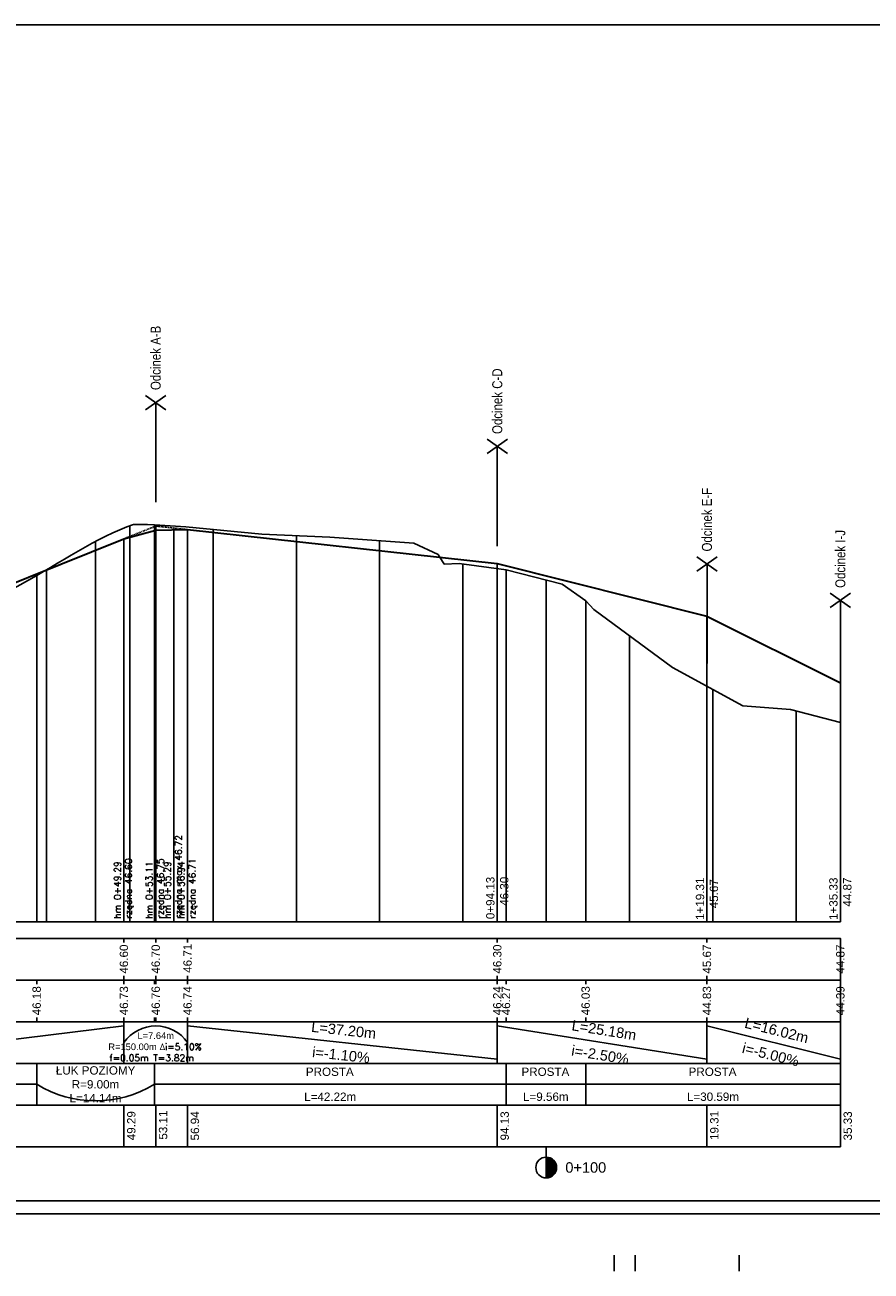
# Model space of a CAD drawing. Header units: metres. Extents: x -86 to 834, y -13 to 286.
# Tile 2 of 4: x 127 to 331, y -13 to 286. Entities that reach past the tile are written whole.
import ezdxf

# ---------------------------------------------------------------- set-up
doc = ezdxf.new("R2010")
doc.units = ezdxf.units.M
doc.linetypes.add('HIDDEN', pattern=[0.375, 0.25, -0.125])
for name, color, linetype in [('$DR - opis', 1, 'Continuous'), ('$DR - wymiary', 7, 'Continuous'), ('C-DROGI-PROFILE', 7, 'Continuous'), ('C-DROGI-PROFILE-ETYKIETY', 7, 'Continuous'), ('C-DROGI-PROFILE-WIDOKI', 7, 'Continuous'), ('C-DROGI-PROFILE-WIDOKI-ETYKIETY', 7, 'Continuous'), ('Viewport2ForCustomObjects_0', 7, 'Continuous')]:
    doc.layers.add(name, color=color, linetype=linetype)
doc.styles.add('ARIAL 2', font='ARIALN.TTF')
doc.styles.add('CustomTextStyle327', font='arial.ttf', dxfattribs={"height": 1})
doc.styles.add('CustomTextStyle328', font='arial.ttf', dxfattribs={"height": 1})
doc.styles.add('CustomTextStyle329', font='arial.ttf', dxfattribs={"height": 1})
doc.styles.add('CustomTextStyle330', font='arial.ttf', dxfattribs={"height": 1})
doc.styles.add('CustomTextStyle331', font='arial.ttf', dxfattribs={"height": 1})
doc.styles.add('CustomTextStyle332', font='arial.ttf', dxfattribs={"height": 1})
doc.styles.add('CustomTextStyle335', font='arial.ttf', dxfattribs={"height": 1})
doc.styles.add('CustomTextStyle336', font='arial.ttf', dxfattribs={"height": 1})
doc.styles.add('CustomTextStyle337', font='arial.ttf', dxfattribs={"height": 1})
doc.styles.add('CustomTextStyle338', font='arial.ttf', dxfattribs={"height": 1})
doc.styles.add('CustomTextStyle339', font='arial.ttf', dxfattribs={"height": 1})
doc.styles.add('CustomTextStyle340', font='arial.ttf', dxfattribs={"height": 1})
doc.styles.add('CustomTextStyle341', font='arial.ttf', dxfattribs={"height": 1})
doc.styles.add('CustomTextStyle342', font='arial.ttf', dxfattribs={"height": 1})
doc.styles.add('CustomTextStyle343', font='arial.ttf', dxfattribs={"height": 1})
doc.styles.add('CustomTextStyle348', font='arial.ttf', dxfattribs={"height": 1.25})
doc.styles.add('CustomTextStyle349', font='arial.ttf', dxfattribs={"height": 1.25})
doc.styles.add('CustomTextStyle350', font='arial.ttf', dxfattribs={"height": 1.25})
doc.styles.add('CustomTextStyle351', font='arial.ttf', dxfattribs={"height": 1.25})
doc.styles.add('CustomTextStyle352', font='arial.ttf', dxfattribs={"height": 1.25})
doc.styles.add('CustomTextStyle353', font='arial.ttf', dxfattribs={"height": 1.25})
doc.styles.add('CustomTextStyle356', font='arial.ttf', dxfattribs={"height": 1})
doc.styles.add('CustomTextStyle357', font='arial.ttf', dxfattribs={"height": 1})
doc.styles.add('CustomTextStyle358', font='arial.ttf', dxfattribs={"height": 1})
doc.styles.add('CustomTextStyle359', font='arial.ttf', dxfattribs={"height": 1})
doc.styles.add('CustomTextStyle360', font='arial.ttf', dxfattribs={"height": 1})
doc.styles.add('CustomTextStyle361', font='arial.ttf', dxfattribs={"height": 1})
doc.styles.add('CustomTextStyle362', font='arial.ttf', dxfattribs={"height": 1})
doc.styles.add('CustomTextStyle363', font='arial.ttf', dxfattribs={"height": 1})
doc.styles.add('CustomTextStyle364', font='arial.ttf', dxfattribs={"height": 1})
doc.styles.add('CustomTextStyle367', font='arial.ttf', dxfattribs={"height": 1})
doc.styles.add('CustomTextStyle368', font='arial.ttf', dxfattribs={"height": 1})
doc.styles.add('CustomTextStyle369', font='arial.ttf', dxfattribs={"height": 1})
doc.styles.add('CustomTextStyle370', font='arial.ttf', dxfattribs={"height": 1})
doc.styles.add('CustomTextStyle371', font='arial.ttf', dxfattribs={"height": 1})
doc.styles.add('CustomTextStyle372', font='arial.ttf', dxfattribs={"height": 1})
doc.styles.add('CustomTextStyle374', font='arial.ttf', dxfattribs={"height": 1.25})
doc.styles.add('CustomTextStyle607', font='simplex.shx', dxfattribs={"height": 0.8})
doc.styles.add('CustomTextStyle626', font='arial.ttf', dxfattribs={"height": 1})
doc.styles.add('CustomTextStyle627', font='arial.ttf', dxfattribs={"height": 1})
doc.styles.add('CustomTextStyle628', font='arial.ttf', dxfattribs={"height": 1})
doc.styles.add('CustomTextStyle629', font='arial.ttf', dxfattribs={"height": 1})
doc.styles.add('CustomTextStyle630', font='arial.ttf', dxfattribs={"height": 1})
doc.styles.add('CustomTextStyle631', font='arial.ttf', dxfattribs={"height": 1})
doc.styles.add('CustomTextStyle632', font='arial.ttf', dxfattribs={"height": 0.8})
doc.styles.add('CustomTextStyle633', font='arial.ttf', dxfattribs={"height": 0.8})

# ---------------------------------------------------------------- blocks, each defined once
blk = doc.blocks.new('*E5')
at = {"layer": 'C-DROGI-PROFILE', "color": 7, "linetype": 'HIDDEN'}
for p, q in [((167.06, 153.99, 0), (174.7, 157.05, 0)), ((174.7, 157.05, 0), (182.34, 156.21, 0))]:
    blk.add_line(p, q, dxfattribs=at)
at = {"layer": 'C-DROGI-PROFILE', "color": 190, "lineweight": 35}
for p, q in [((182.34, 156.21, 0), (256.73, 148.05, 0)), ((101.84, 127.91, 0), (167.06, 153.99, 0)), ((256.73, 148.05, 0), (307.08, 135.45, 0)), ((307.08, 135.45, 0), (339.12, 119.43, 0))]:
    blk.add_line(p, q, dxfattribs=at)
at = {"layer": 'C-DROGI-PROFILE', "color": 94, "elevation": 0, "flags": 128}
for points in [[(116.45, 128.6), (146.11, 145.22), (147.77, 146.16), (149.43, 147.13), (151.1, 148.11), (152.76, 149.09), (154.42, 150.07), (156.08, 151.04), (157.75, 151.99), (159.41, 152.91), (161.07, 153.8), (162.74, 154.64), (164.4, 155.43), (166.06, 156.16), (167.73, 156.83), (169.36, 157.42), (169.39, 157.42), (171.05, 157.46), (172.72, 157.44), (174.38, 157.36), (181.9, 156.86), (200.14, 155.13), (216.54, 154.38), (236.71, 152.98), (242.5, 150.21), (244, 147.91), (247.54, 148.04), (258.83, 146.52), (272.34, 143.13), (277.95, 139.1), (279.88, 137.01), (298.82, 123.13), (315.66, 113.88), (327.16, 113)], [(327.16, 113), (339.12, 109.86), (339.12, 109.86)]]:
    blk.add_lwpolyline(points, dxfattribs=at)
at = {"layer": 'C-DROGI-PROFILE', "color": 4, "lineweight": 35, "elevation": 0}
blk.add_lwpolyline([(167.06, 153.99), (174.7, 156.08), (182.34, 156.21)], dxfattribs=at)
at = {"layer": 'C-DROGI-PROFILE-ETYKIETY', "color": 1, "linetype": 'Continuous'}
for p, q in [((174.7, 157.05, 0), (174.7, 62.05, 0)), ((179.05, 156.39, 0), (179.05, 62.05, 0)), ((182.34, 156.21, 0), (182.34, 62.05, 0)), ((167.06, 153.99, 0), (167.06, 62.05, 0))]:
    blk.add_line(p, q, dxfattribs=at)
at = {"layer": 'C-DROGI-PROFILE-ETYKIETY', "linetype": 'Continuous'}
for p, q in [((256.73, 148.05, 0), (256.73, 62.05, 0)), ((307.08, 135.45, 0), (307.08, 62.05, 0)), ((339.12, 119.43, 0), (339.12, 62.05, 0))]:
    blk.add_line(p, q, dxfattribs=at)
at = {"layer": 'C-DROGI-PROFILE-WIDOKI', "color": 7, "linetype": 'Continuous', "lineweight": -3}
for p, q in [((168.47, 62.05, 0), (168.47, 157.1, 0)), ((174.7, 62.05, 0), (174.7, 157.34, 0)), ((188.47, 62.05, 0), (188.47, 156.24, 0)), ((208.47, 62.05, 0), (208.47, 154.75, 0)), ((228.47, 62.05, 0), (228.47, 153.55, 0)), ((248.47, 62.05, 0), (248.47, 147.92, 0)), ((256.73, 62.05, 0), (256.73, 146.8, 0)), ((148.47, 62.05, 0), (148.47, 146.57, 0)), ((268.47, 62.05, 0), (268.47, 144.1, 0)), ((288.47, 62.05, 0), (288.47, 130.71, 0)), ((307.08, 62.05, 0), (307.08, 118.59, 0)), ((308.47, 62.05, 0), (308.47, 117.83, 0)), ((328.47, 62.05, 0), (328.47, 112.66, 0)), ((339.12, 62.05, 0), (339.12, 109.86, 0)), ((167.06, 58.05, 0), (167.06, 57.05, 0)), ((182.34, 58.05, 0), (182.34, 57.05, 0)), ((339.12, 58.05, 0), (339.12, 57.05, 0)), ((167.06, 48.05, 0), (167.06, 49.05, 0)), ((182.34, 48.05, 0), (182.34, 49.05, 0)), ((339.12, 48.05, 0), (339.12, 49.05, 0))]:
    blk.add_line(p, q, dxfattribs=at)
at = {"layer": 'C-DROGI-PROFILE-WIDOKI', "color": 8, "linetype": 'Continuous', "lineweight": -3}
for p, q in [((174.38, 62.05, 0), (174.38, 157.36, 0)), ((160.24, 62.05, 0), (160.24, 153.35, 0)), ((146.11, 62.05, 0), (146.11, 145.22, 0)), ((258.83, 62.05, 0), (258.83, 146.52, 0)), ((277.95, 62.05, 0), (277.95, 139.1, 0)), ((339.12, 62.05, 0), (339.12, 109.86, 0))]:
    blk.add_line(p, q, dxfattribs=at)
at = {"layer": 'C-DROGI-PROFILE-WIDOKI', "linetype": 'Continuous', "lineweight": -3}
for p, q in [((68.47, 62.05, 0), (339.12, 62.05, 0)), ((167.06, 28.05, 0), (167.06, 38.05, 0)), ((182.34, 28.05, 0), (182.34, 38.05, 0)), ((256.73, 28.05, 0), (256.73, 38.05, 0)), ((307.08, 28.05, 0), (307.08, 38.05, 0)), ((146.11, 18.05, 0), (146.11, 28.05, 0)), ((174.38, 18.05, 0), (174.38, 28.05, 0)), ((258.83, 18.05, 0), (258.83, 28.05, 0)), ((277.95, 18.05, 0), (277.95, 28.05, 0)), ((268.47, 8.05, 0), (268.47, 3.05, 0))]:
    blk.add_line(p, q, dxfattribs=at)
at = {"layer": 'C-DROGI-PROFILE-WIDOKI', "color": 4, "linetype": 'Continuous', "lineweight": -3}
for p, q in [((174.7, 58.05, 0), (174.7, 57.05, 0)), ((256.73, 58.05, 0), (256.73, 57.05, 0)), ((307.08, 58.05, 0), (307.08, 57.05, 0)), ((174.7, 48.05, 0), (174.7, 49.05, 0)), ((256.73, 48.05, 0), (256.73, 49.05, 0)), ((307.08, 48.05, 0), (307.08, 49.05, 0)), ((101.84, 29.05, 0), (167.06, 37.05, 0)), ((182.34, 37.05, 0), (256.73, 29.05, 0)), ((256.73, 37.05, 0), (307.08, 29.05, 0)), ((307.08, 37.05, 0), (339.12, 29.05, 0)), ((68.47, 23.05, 0), (146.11, 23.05, 0)), ((174.38, 23.05, 0), (258.83, 23.05, 0)), ((258.83, 23.05, 0), (277.95, 23.05, 0)), ((277.95, 23.05, 0), (339.12, 23.05, 0))]:
    blk.add_line(p, q, dxfattribs=at)
at = {"layer": 'C-DROGI-PROFILE-WIDOKI', "color": 150, "linetype": 'Continuous', "lineweight": -3}
for p, q in [((146.11, 48.05, 0), (146.11, 47.05, 0)), ((174.38, 48.05, 0), (174.38, 47.05, 0)), ((258.83, 48.05, 0), (258.83, 47.05, 0)), ((277.95, 48.05, 0), (277.95, 47.05, 0)), ((146.11, 38.05, 0), (146.11, 39.05, 0)), ((174.38, 38.05, 0), (174.38, 39.05, 0)), ((258.83, 38.05, 0), (258.83, 39.05, 0)), ((277.95, 38.05, 0), (277.95, 39.05, 0))]:
    blk.add_line(p, q, dxfattribs=at)
at = {"layer": 'C-DROGI-PROFILE-WIDOKI', "color": 1, "linetype": 'Continuous', "lineweight": -3}
for p, q in [((167.06, 48.05, 0), (167.06, 47.05, 0)), ((174.7, 48.05, 0), (174.7, 47.05, 0)), ((182.34, 48.05, 0), (182.34, 47.05, 0)), ((256.73, 48.05, 0), (256.73, 47.05, 0)), ((307.08, 48.05, 0), (307.08, 47.05, 0)), ((339.12, 48.05, 0), (339.12, 47.05, 0)), ((167.06, 38.05, 0), (167.06, 39.05, 0)), ((174.7, 38.05, 0), (174.7, 39.05, 0)), ((182.34, 38.05, 0), (182.34, 39.05, 0)), ((256.73, 38.05, 0), (256.73, 39.05, 0)), ((307.08, 38.05, 0), (307.08, 39.05, 0)), ((339.12, 38.05, 0), (339.12, 39.05, 0)), ((167.06, 8.05, 0), (167.06, 18.05, 0)), ((174.7, 8.05, 0), (174.7, 18.05, 0)), ((182.34, 8.05, 0), (182.34, 18.05, 0)), ((256.73, 8.05, 0), (256.73, 18.05, 0)), ((307.08, 8.05, 0), (307.08, 18.05, 0)), ((339.12, 8.05, 0), (339.12, 18.05, 0))]:
    blk.add_line(p, q, dxfattribs=at)
at = {"layer": 'C-DROGI-PROFILE-WIDOKI', "linetype": 'Continuous', "lineweight": -3}
for points in [[(68.47, 48.05, 0), (339.12, 48.05, 0), (339.12, 58.05, 0), (68.47, 58.05, 0)], [(68.47, 38.05, 0), (339.12, 38.05, 0), (339.12, 48.05, 0), (68.47, 48.05, 0)], [(68.47, 28.05, 0), (339.12, 28.05, 0), (339.12, 38.05, 0), (68.47, 38.05, 0)], [(68.47, 18.05, 0), (339.12, 18.05, 0), (339.12, 28.05, 0), (68.47, 28.05, 0)], [(68.47, 8.05, 0), (339.12, 8.05, 0), (339.12, 18.05, 0), (68.47, 18.05, 0)]]:
    blk.add_polyline3d(points, close=True, dxfattribs=at)
at = {"layer": 'C-DROGI-PROFILE-WIDOKI', "color": 4, "linetype": 'Continuous', "lineweight": -3, "extrusion": (0, 0, -1)}
blk.add_arc((-174.7, 27.75, 0), 9.3, 34.7351, 145.2649, dxfattribs=at)
at = {"layer": 'C-DROGI-PROFILE-WIDOKI', "color": 4, "linetype": 'Continuous', "lineweight": -3}
blk.add_arc((160.24, 46.03, 0), 26.98, 238.4031, 301.5969, dxfattribs=at)
at = {"layer": 'C-DROGI-PROFILE-WIDOKI-ETYKIETY', "color": 7, "linetype": 'Continuous', "lineweight": -3}
blk.add_line((268.47, 5.55, 0), (268.47, 0.55, 0), dxfattribs=at)
blk.add_circle((268.47, 3.05, 0), 2.5, dxfattribs=at)
for points in [[(268.47, 5.55, 0), (268.47, 5.21, 0), (269.72, 5.21, 0)], [(268.47, 5.21, 0), (268.47, 4.3, 0), (270.63, 4.3, 0)], [(268.47, 5.21, 0), (269.72, 5.21, 0), (270.63, 4.3, 0)], [(268.47, 4.3, 0), (268.47, 3.05, 0), (270.97, 3.05, 0)], [(268.47, 4.3, 0), (270.63, 4.3, 0), (270.97, 3.05, 0)], [(268.47, 3.05, 0), (268.47, 1.8, 0), (270.63, 1.8, 0)], [(268.47, 3.05, 0), (270.97, 3.05, 0), (270.63, 1.8, 0)], [(268.47, 1.8, 0), (268.47, 0.88, 0), (269.72, 0.88, 0)], [(268.47, 1.8, 0), (270.63, 1.8, 0), (269.72, 0.88, 0)], [(268.47, 0.88, 0), (269.72, 0.88, 0), (268.47, 0.55, 0)]]:
    blk.add_solid(points, dxfattribs=at)
at = {"layer": 'C-DROGI-PROFILE-ETYKIETY', "color": 2, "linetype": 'Continuous', "style": 'CustomTextStyle607'}
for s, p in [('rzędna max 46.72', (180.95, 62.8, 0)), ('rzędna 46.60', (168.96, 62.8, 0)), ('rzędna 46.71', (184.24, 62.8, 0)), ('hm 0+49.29', (166.3, 62.8, 0)), ('hm 0+55.29', (178.29, 62.8, 0)), ('hm 0+56.94', (181.58, 62.8, 0))]:
    blk.add_text(s, height=1.6, rotation=90, dxfattribs=at).set_placement(p)
at = {"layer": 'C-DROGI-PROFILE-ETYKIETY', "color": 2, "linetype": 'Continuous', "style": 'CustomTextStyle607', "oblique": 0}
for s, p in [('rzędna 46.75', (176.6, 62.8, 0)), ('hm 0+53.11', (173.94, 62.8, 0))]:
    blk.add_text(s, height=1.6, rotation=90.0017, dxfattribs=at).set_placement(p)
at = {"layer": 'C-DROGI-PROFILE-ETYKIETY', "linetype": 'Continuous', "width": 1}
for s, style, p in [('0+94.13', 'CustomTextStyle626', (256.05, 62.68, 0)), ('1+19.31', 'CustomTextStyle628', (306.4, 62.49, 0)), ('1+35.33', 'CustomTextStyle630', (338.44, 62.49, 0))]:
    blk.add_text(s, height=2, rotation=90, dxfattribs=dict(at, style=style)).set_placement(p)
at = {"layer": 'C-DROGI-PROFILE-ETYKIETY', "linetype": 'Continuous'}
for s, style, p in [('46.30', 'CustomTextStyle627', (259.39, 65.88, 0)), ('45.67', 'CustomTextStyle629', (309.74, 65.29, 0)), ('44.87', 'CustomTextStyle631', (341.78, 65.68, 0))]:
    blk.add_text(s, height=2, rotation=90, dxfattribs=dict(at, style=style)).set_placement(p)
at = {"layer": 'C-DROGI-PROFILE-ETYKIETY', "color": 1, "linetype": 'Continuous', "oblique": 0}
for s, style, p in [('L=7.64m', 'CustomTextStyle632', (170.31, 33.92, 0)), ('i=5.10%', 'CustomTextStyle607', (176.92, 31.24, 0)), ('R=150.00m ', 'CustomTextStyle633', (163.31, 31.24, 0)), ('f=0.05m T=3.82m', 'CustomTextStyle607', (163.54, 28.58, 0)), ('Δ', 'CustomTextStyle607', (175.55, 31.24, 0))]:
    blk.add_text(s, height=1.6, rotation=0.0017, dxfattribs=dict(at, style=style)).set_placement(p)
at = {"layer": 'C-DROGI-PROFILE-WIDOKI-ETYKIETY', "linetype": 'Continuous'}
for s, style, p in [('46.60', 'CustomTextStyle327', (168.04, 49.6, 0)), ('46.70', 'CustomTextStyle328', (175.68, 49.6, 0)), ('46.71', 'CustomTextStyle329', (183.33, 49.79, 0)), ('46.30', 'CustomTextStyle330', (257.72, 49.6, 0)), ('45.67', 'CustomTextStyle331', (308.07, 49.6, 0)), ('44.87', 'CustomTextStyle332', (340.11, 49.6, 0)), ('46.18', 'CustomTextStyle343', (147.09, 39.6, 0)), ('46.73', 'CustomTextStyle340', (168.04, 39.6, 0)), ('46.76', 'CustomTextStyle336', (175.68, 39.6, 0)), ('46.27', 'CustomTextStyle341', (259.81, 39.6, 0)), ('44.39', 'CustomTextStyle339', (340.11, 39.6, 0)), ('49.29', 'CustomTextStyle367', (169.82, 9.6, 0)), ('56.94', 'CustomTextStyle369', (185.1, 9.56, 0)), ('94.13', 'CustomTextStyle370', (259.49, 9.56, 0)), ('19.31', 'CustomTextStyle371', (309.84, 9.66, 0)), ('35.33', 'CustomTextStyle372', (341.88, 9.56, 0))]:
    blk.add_text(s, height=2, rotation=90, dxfattribs=dict(at, style=style)).set_placement(p)
at = {"layer": 'C-DROGI-PROFILE-WIDOKI-ETYKIETY', "linetype": 'Continuous', "width": 1}
for s, style, p in [('46.74', 'CustomTextStyle335', (183.33, 39.6, 0)), ('46.24', 'CustomTextStyle337', (257.72, 39.6, 0)), ('46.03', 'CustomTextStyle342', (278.93, 39.6, 0)), ('44.83', 'CustomTextStyle338', (308.07, 39.6, 0)), ('53.11', 'CustomTextStyle368', (177.45, 9.75, 0))]:
    blk.add_text(s, height=2, rotation=90, dxfattribs=dict(at, style=style)).set_placement(p)
at = {"layer": 'C-DROGI-PROFILE-WIDOKI-ETYKIETY', "linetype": 'Continuous'}
for s, rotation, style, oblique, p in [('L=16.02m', 345.9809, 'CustomTextStyle352', 360, (315.93, 36.66, 0)), ('L=25.18m', 350.9721, 'CustomTextStyle350', 0, (274.45, 36.02, 0)), ('i=-5.00%', 345.9809, 'CustomTextStyle353', 360, (315.34, 30.63, 0)), ('i=-2.50%', 350.9721, 'CustomTextStyle351', 0, (274.38, 29.97, 0))]:
    blk.add_text(s, height=2.5, rotation=rotation, dxfattribs=dict(at, style=style, oblique=oblique)).set_placement(p)
at = {"layer": 'C-DROGI-PROFILE-WIDOKI-ETYKIETY', "linetype": 'Continuous', "oblique": 360, "width": 1}
for s, style, p in [('L=37.20m', 'CustomTextStyle348', (211.94, 35.64, 0)), ('i=-1.10%', 'CustomTextStyle349', (212.17, 29.59, 0))]:
    blk.add_text(s, height=2.5, rotation=353.862, dxfattribs=dict(at, style=style)).set_placement(p)
at = {"layer": 'C-DROGI-PROFILE-WIDOKI-ETYKIETY', "linetype": 'Continuous'}
for s, height, style, p in [('ŁUK POZIOMY', 2, 'CustomTextStyle356', (150.71, 25.37, 0)), ('PROSTA', 2, 'CustomTextStyle360', (210.75, 25.05, 0)), ('PROSTA', 2, 'CustomTextStyle362', (262.53, 25.05, 0)), ('PROSTA', 2, 'CustomTextStyle364', (302.68, 25.05, 0)), ('R=9.00m', 2, 'CustomTextStyle357', (154.52, 22.03, 0)), ('L=42.22m', 2, 'CustomTextStyle359', (210.34, 19.05, 0)), ('L=9.56m', 2, 'CustomTextStyle361', (262.9, 19.06, 0)), ('L=30.59m', 2, 'CustomTextStyle363', (302.27, 19.06, 0)), ('L=14.14m', 2, 'CustomTextStyle358', (153.98, 18.69, 0)), ('0+100', 2.5, 'CustomTextStyle374', (273.07, 1.82, 0))]:
    blk.add_text(s, height=height, dxfattribs=dict(at, style=style)).set_placement(p)

msp = doc.modelspace()

# ---------------------------------------------------------------- linework, layer by layer
at = {"layer": '$DR - opis', "flags": 128}
for points in [[(156.35, 194.04), (161.25, 197.47)], [(161.25, 194.04), (156.35, 197.47)], [(158.8, 171.84), (158.8, 195.76)], [(238.38, 183.5), (243.29, 186.94)], [(243.29, 183.5), (238.38, 186.94)], [(240.83, 161.31), (240.83, 185.22)], [(288.73, 155.29), (293.64, 158.73)], [(293.64, 155.29), (288.73, 158.73)], [(291.19, 133.09), (291.19, 157.01)], [(320.77, 146.56), (325.68, 149.99)], [(325.68, 146.56), (320.77, 149.99)], [(323.23, 124.36), (323.23, 148.27)]]:
    msp.add_lwpolyline(points, dxfattribs=at)
at = {"layer": '$DR - wymiary', "color": 7}
msp.add_lwpolyline([(-61.09, 286.41), (833.91, 286.41), (833.91, 0.95), (-61.09, 0.95)], close=True, dxfattribs=at)
at = {"layer": '$DR - wymiary', "flags": 128}
for points in [[(268.91, -8.92), (268.91, -12.75)], [(273.91, -8.92), (273.91, -12.75)], [(298.91, -8.92), (298.91, -12.75)]]:
    msp.add_lwpolyline(points, dxfattribs=at)
at = {"color": 7, "linetype": 'Continuous', "true_color": 0xffffff}
msp.add_lwpolyline([(-17.74, 4.09), (744.65, 4.09), (744.65, 286.41), (-17.74, 286.41)], close=True, dxfattribs=at)

# ---------------------------------------------------------------- block references
at = {"layer": 'Viewport2ForCustomObjects_0'}
msp.add_blockref('*E5', (-15.9, 9.05, 0), dxfattribs=at)

# ---------------------------------------------------------------- texts
at = {"layer": '$DR - opis', "char_height": 2.4, "attachment_point": 4, "rotation": 90, "style": 'ARIAL 2'}
for s, insert in [('Odcinek A-B', (158.8, 198.75)), ('Odcinek C-D', (240.83, 188.21)), ('Odcinek E-F', (291.19, 160)), ('Odcinek I-J', (323.23, 151.26))]:
    msp.add_mtext_dynamic_manual_height_columns(s, width=33.9304, gutter_width=200, heights=[0], dxfattribs=dict(at, insert=insert))

doc.saveas('drawing.dxf')
